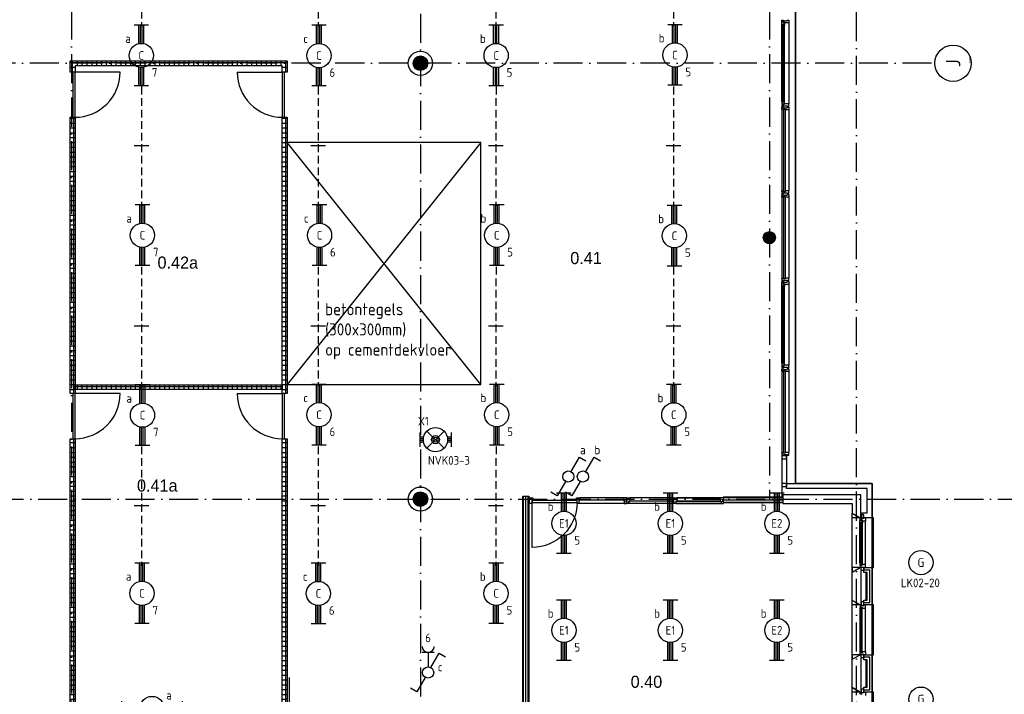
# Model space of a CAD drawing. Header units: millimetres. Extents: x -6587 to 112313, y 244 to 84344.
# Tile 53 of 58: x 67381 to 87695, y 53102 to 67033. Entities that reach past the tile are written whole.
import ezdxf
from ezdxf.enums import TextEntityAlignment as Align

# ---------------------------------------------------------------- set-up
doc = ezdxf.new("R2010")
doc.units = ezdxf.units.MM
doc.header["$LTSCALE"] = 100
doc.linetypes.add('DASHDOT', pattern=[9, 6, -1.5, 0, -1.5])
doc.linetypes.add('HIDDEN', pattern=[9.525, 6.35, -3.175])
doc.layers.get('0').update_dxf_attribs({"linetype": 'CONTINUOUS'})
for name, color, linetype in [('AL$7----_STRAMIEN', 1, 'DASHDOT'), ('ALN-----_BLOCKNAAM', 2, 'CONTINUOUS'), ('BOUW', 8, 'CONTINUOUS'), ('EB63101-_ATTRIB', 2, 'CONTINUOUS'), ('EB63102-_ATTRIB', 2, 'CONTINUOUS'), ('EB63501-_ATTRIB', 2, 'CONTINUOUS'), ('EL63101-_LICHT-ARM', 3, 'CONTINUOUS'), ('EL63102-_LICHT-SCH', 3, 'CONTINUOUS'), ('EL63501-_NOODVRL-ARM', 3, 'CONTINUOUS'), ('KABELGOOT', 8, 'CONTINUOUS'), ('LIJN035', 50, 'CONTINUOUS')]:
    doc.layers.add(name, color=color, linetype=linetype)
doc.styles.add('1_8', font='iso', dxfattribs={"width": 0.7, "height": 1.8})
doc.styles.add('BURO-025', font='BUROFONT.shx', dxfattribs={"height": 250})
doc.styles.add('NORATT', font='isocp.shx')
doc.styles.get("Standard").update_dxf_attribs({"font": 'iso.shx'})
doc.styles.add('TECHNIC', font='technic_.ttf')
pattern_1 = [(0, (155472.57, 10098.91), (0, 100), []), (90, (155472.57, 10098.91), (-100, 6e-15), [])]

# ---------------------------------------------------------------- blocks, each defined once
blk = doc.blocks.new('EJ3T20')
at = {"color": 0}
for p, q in [((-6.25, -1.5), (-6.25, 1.5)), ((-6.25, 0.52), (-2.44, 0.52)), ((-6.25, 0.17), (-2.49, 0.17)), ((2.44, 0.52), (6.25, 0.52)), ((2.49, 0.17), (6.25, 0.17)), ((6.25, -1.5), (6.25, 1.5)), ((-6.25, -0.17), (-2.49, -0.17)), ((-6.25, -0.52), (-2.44, -0.52)), ((2.44, -0.52), (6.25, -0.52)), ((2.49, -0.17), (6.25, -0.17))]:
    blk.add_line(p, q, dxfattribs=at)
blk.add_circle((0, 0), 2.5, dxfattribs=at)
at = {"color": 6, "style": '1_8'}
for tag, flags, p in [('SCHAK', 8, (3.5, 2.75)), ('A_CODE', 8, (0, 0)), ('GROEP', 8, (-3.5, -2.75)), ('KAST', 9, (3.5, -2.75))]:
    blk.add_attdef(tag, text='', height=1.8, dxfattribs=dict(at, flags=flags)).set_placement(p, align=Align.MIDDLE)
blk = doc.blocks.new('ES3SW')
for points in [[(0.58, 1), (2.31, 4), (3.61, 3.25)], [(-0.58, -1), (-2.31, -4), (-3.61, -3.25)]]:
    blk.add_lwpolyline(points)
blk.add_circle((0, 0), 1.15)
at = {"style": '1_8'}
for tag, flags, p in [('SCHAK', 8, (3, 5.5)), ('KAST', 9, (-3, 0.5)), ('M_CODE', 9, (0, 0)), ('DOEL', 9, (-3, -2)), ('GROEP', 9, (-3, -4.5))]:
    blk.add_attdef(tag, text='', height=1.8, dxfattribs=dict(at, flags=flags)).set_placement(p, align=Align.MIDDLE_CENTER)
blk = doc.blocks.new('ES3W1A---ES3SW')
for p, q in [((1.25, 4.15), (-1.25, 4.15)), ((0, 4.15), (0, 1.15))]:
    blk.add_line(p, q)
for points in [[(0.58, 1), (2.31, 4), (3.61, 3.25)], [(-0.58, -1), (-2.31, -4), (-3.61, -3.25)]]:
    blk.add_lwpolyline(points)
blk.add_circle((0, 0), 1.15)
blk.add_arc((0, 5.4), 1.25, 180, 0)
at = {"style": '1_8'}
for tag, flags, p in [('VERMOGEN', 9, (-2.5, 6.65)), ('GROEP', 8, (0, 7.15)), ('KAST', 9, (2.5, 6.65))]:
    blk.add_attdef(tag, text='', height=1.8, rotation=90, dxfattribs=dict(at, flags=flags)).set_placement(p, align=Align.MIDDLE)
at = {"style": '1_8', "width": 0.7, "flags": 8}
for tag, p in [('SCHAK', (2.5, 6.78)), ('TAL', (-2.5, 6.65)), ('DOEL', (-1.5, 2.65))]:
    blk.add_attdef(tag, text='', height=1.8, rotation=90, dxfattribs=at).set_placement(p, align=Align.MIDDLE)
at = {"style": '1_8'}
for tag, flags, p in [('SCHAK', 8, (3, 5.5)), ('KAST', 9, (-3, 0.5)), ('M_CODE', 9, (0, 0)), ('DOEL', 9, (-3, -2)), ('GROEP', 9, (-3, -4.5))]:
    blk.add_attdef(tag, text='', height=1.8, dxfattribs=dict(at, flags=flags)).set_placement(p, align=Align.MIDDLE_CENTER)
blk = doc.blocks.new('EJ3T01')
at = {"color": 0}
for p, q in [((-3.25, -1.5), (-3.25, 1.5)), ((-3.25, 0.52), (-2.44, 0.52)), ((-3.25, 0.17), (-2.49, 0.17)), ((-1.77, 1.77), (1.77, -1.77)), ((1.77, 1.77), (-1.77, -1.77)), ((2.44, 0.52), (3.25, 0.52)), ((2.49, 0.17), (3.25, 0.17)), ((3.25, -1.5), (3.25, 1.5)), ((-3.25, -0.17), (-2.49, -0.17)), ((-3.25, -0.52), (-2.44, -0.52)), ((2.44, -0.52), (3.25, -0.52)), ((2.49, -0.17), (3.25, -0.17))]:
    blk.add_line(p, q, dxfattribs=at)
at = {"color": 6}
blk.add_lwpolyline([(1.77, -1.77), (1.75, -1.75)], dxfattribs=at)
at = {"color": 0}
for radius in [2.5, 0.85, 0.5]:
    blk.add_circle((0, 0), radius, dxfattribs=at)
at = {"color": 6, "style": '1_8'}
for tag, flags, p in [('A_CODE', 8, (-3.5, 2.75)), ('SCHAK', 8, (3.5, 2.75)), ('GROEP', 8, (-3.5, -2.75)), ('KAST', 9, (3.5, -2.75))]:
    blk.add_attdef(tag, text='', height=1.8, dxfattribs=dict(at, flags=flags)).set_placement(p, align=Align.MIDDLE)
blk = doc.blocks.new('ES3G00')
blk.add_circle((0, 0), 2.5)
blk.add_circle((0, 0), 2.5)
for tag, style, flags, p in [('GELIJK', 'NORATT', 9, (3.5, 5)), ('GELIJK', '1_8', 9, (3.5, 5)), ('SCHAK', 'NORATT', 8, (3.5, 2.75)), ('SCHAK', '1_8', 8, (3.5, 2.75)), ('A_CODE', 'NORATT', 8, (0, 0)), ('A_CODE', '1_8', 8, (0, 0)), ('GROEP', 'NORATT', 8, (-3.5, -2.75)), ('GROEP', '1_8', 8, (-3.5, -2.75)), ('KAST', 'NORATT', 9, (3.5, -2.75)), ('KAST', '1_8', 9, (3.5, -2.75))]:
    blk.add_attdef(tag, text='', height=1.8, dxfattribs=dict(style=style, flags=flags)).set_placement(p, align=Align.MIDDLE_CENTER)
blk = doc.blocks.new('BU11467H02')
at = {"linetype": 'Continuous'}
blk.add_lwpolyline([(33.5, 114), (-33.5, 114), (-33.5, 67), (-16.5, 67), (-16.5, 0), (16.5, 0), (16.5, 67), (33.5, 67)], close=True, dxfattribs=at)
blk = doc.blocks.new('1010')
at = {"layer": 'AL$7----_STRAMIEN', "color": 7, "linetype": 'Continuous'}
blk.add_circle((0, 750), 750, dxfattribs=at)
at = {"layer": 'AL$7----_STRAMIEN', "color": 3, "linetype": 'Continuous'}
blk.add_attdef('STR-NAAM', text='', height=600, rotation=360, dxfattribs=at).set_placement((0, 750), align=Align.MIDDLE)
at = {"layer": 'ALN-----_BLOCKNAAM', "linetype": 'Continuous'}
blk.add_text('1010', height=100, dxfattribs=at).set_placement((0, 0))
blk = doc.blocks.new('XREF')
at = {"layer": 'BOUW'}
h = blk.add_hatch(dxfattribs=at)
h.set_pattern_fill('GEWPBET', color=256, scale=100, angle=90, style=0)
h.set_pattern_definition([(90, (231990.43, 79964.994), (-20, 1e-15), [])])
edge = h.paths.add_edge_path()
edge.add_arc((231990, 79965), 150, 0, 360)
h = blk.add_hatch(dxfattribs=at)
h.set_pattern_fill('TEGEL100', color=256, style=0)
h.set_pattern_definition([(0, (156872.58, 10148.91), (0, 100), []), (90, (156872.58, 10148.91), (-100, 6e-15), [])])
h.paths.add_polyline_path([(224765, 79784), (224765, 80015), (229240, 80015), (229240, 79784), (229140, 79784), (229140, 79915), (224865, 79915), (224865, 79784)])
h = blk.add_hatch(dxfattribs=at)
h.set_pattern_fill('TEGEL100', color=256, style=0)
h.set_pattern_definition([(0, (157297.57, 10098.91), (0, 100), []), (90, (157297.57, 10098.91), (-100, 6e-15), [])])
h.paths.add_polyline_path([(224765, 73147), (224765, 78850), (224865, 78850), (224865, 73147)])
h = blk.add_hatch(dxfattribs=at)
h.set_pattern_fill('TEGEL100', color=256, style=0)
h.set_pattern_definition(pattern_1)
h.paths.add_polyline_path([(229140, 73147), (229140, 78850), (229240, 78850), (229240, 73147)])
h = blk.add_hatch(dxfattribs=at)
h.set_pattern_fill('GEWPBET', color=256, scale=100, style=0)
h.set_pattern_definition([(0, (88890.077, 42820.707), (0, 20), [])])
edge = h.paths.add_edge_path()
edge.add_arc((239190, 76365), 125, 0, 360)
h = blk.add_hatch(dxfattribs=at)
h.set_pattern_fill('TEGEL100', color=256, style=0)
h.set_pattern_definition([(0, (156872.58, 7061.48), (0, 100), []), (90, (156872.58, 7061.48), (-100, 6e-15), [])])
h.paths.add_polyline_path([(224865, 73228), (224865, 73328), (229140, 73328), (229140, 73228)])
h = blk.add_hatch(dxfattribs=at)
h.set_pattern_fill('TEGEL100', color=256, style=0)
h.set_pattern_definition([(0, (157297.57, 10098.91), (0, 100), []), (90, (157297.57, 10098.91), (-100, 6e-15), [])])
h.paths.add_polyline_path([(224765, 66540), (224765, 72213), (224865, 72213), (224865, 66540)])
h = blk.add_hatch(dxfattribs=at)
h.set_pattern_fill('TEGEL100', color=256, style=0)
h.set_pattern_definition(pattern_1)
h.paths.add_polyline_path([(229140, 66540), (229140, 72213), (229240, 72213), (229240, 66540)])
h = blk.add_hatch(dxfattribs=at)
h.set_pattern_fill('GEWPBET', color=256, scale=100, angle=90, style=0)
h.set_pattern_definition([(90, (231990.43, 70964.994), (-20, 1e-15), [])])
edge = h.paths.add_edge_path()
edge.add_arc((231990, 70965), 150, 0, 360)
at = {"layer": 'AL$7----_STRAMIEN', "color": 1}
for p, q in [((224790, 90956), (224790, 19214)), ((224790, 90956), (224790, 19214)), ((231990, 90890), (231990, 19148)), ((239190, 90956), (239190, 70965)), ((239190, 90956), (239190, 70965)), ((240990, 19214), (240990, 90956)), ((242535, 79965), (161096, 79965)), ((161096, 70965), (250890, 70965))]:
    blk.add_line(p, q, dxfattribs=at)
at = {"layer": 'BOUW'}
for p, q in [((239730, 88905), (239730, 71285)), ((239730, 71285), (239730, 88905)), ((233240, 73332), (229240, 78332)), ((233240, 78332), (229240, 73332)), ((239450, 73600), (239450, 71930)), ((239489, 71915), (239489, 73615)), ((239489, 73615), (239515, 73615)), ((239515, 73615), (239515, 71915)), ((239589, 73600), (239589, 71930)), ((239450, 71930), (239487, 71930)), ((239450, 71918), (239450, 71930)), ((239455, 71918), (239450, 71918)), ((239517, 71913), (239450, 71913)), ((239450, 71913), (239450, 71874)), ((239455, 71913), (239455, 71918)), ((239487, 71913), (239455, 71913)), ((239487, 71930), (239487, 71913)), ((239515, 71915), (239489, 71915)), ((239517, 71930), (239517, 71913)), ((239570, 71930), (239517, 71930)), ((239578, 71930), (239570, 71930)), ((239582, 71930), (239578, 71930)), ((239589, 71930), (239582, 71930)), ((239589, 71893), (239589, 71930)), ((239450, 71874), (239456, 71874)), ((239450, 71865), (239450, 71025)), ((239450, 71856), (239450, 71800)), ((239540, 71856), (239450, 71856)), ((239450, 71800), (239540, 71800)), ((239456, 71874), (239470, 71874)), ((239470, 71874), (239480, 71874)), ((239470, 71874), (239470, 71874)), ((239480, 71888), (239560, 71888)), ((239480, 71874), (239480, 71888)), ((239540, 71865), (239540, 71220)), ((239540, 71800), (239540, 71856)), ((239560, 71888), (239560, 71874)), ((239560, 71874), (239569, 71874)), ((239569, 71874), (239583, 71874)), ((239569, 71874), (239569, 71874)), ((239583, 71874), (239589, 71874)), ((239589, 71874), (239589, 71893)), ((239450, 71285), (239450, 71229)), ((239540, 71285), (239450, 71285)), ((239450, 71229), (239540, 71229)), ((239540, 71285), (241310, 71285)), ((239540, 71229), (239540, 71285)), ((239540, 71185), (239540, 71285)), ((241210, 71185), (239540, 71185)), ((241310, 71285), (239730, 71285)), ((241210, 70680), (241210, 71185)), ((241310, 22045), (241310, 71285)), ((241310, 71285), (241310, 70580)), ((234105, 66540), (234105, 71025)), ((234105, 71025), (234230, 71025)), ((234120, 66540), (234120, 71025)), ((234167, 66540), (234167, 71025)), ((234215, 66540), (234215, 71025)), ((234230, 71025), (234230, 66540)), ((236293, 70875), (236293, 70926)), ((238245, 70888), (238245, 71013)), ((238245, 71013), (239465, 71013)), ((238245, 70998), (239465, 70998)), ((238245, 70950), (239465, 70950)), ((238245, 70903), (239465, 70903)), ((241080, 71055), (239465, 71055)), ((239465, 71055), (239465, 70875)), ((239465, 71013), (239465, 70888)), ((241080, 70580), (241080, 71055)), ((239465, 70888), (238245, 70888)), ((239465, 70875), (240900, 70875)), ((240900, 70875), (240900, 70673)), ((240900, 70673), (241060, 70580)), ((240900, 70580), (240900, 70673)), ((240900, 70673), (241060, 70580)), ((240900, 69458), (240900, 70673)), ((241060, 70580), (240900, 70580)), ((241057, 70523), (241061, 70526)), ((241057, 70481), (241057, 70523)), ((241060, 70580), (241080, 70580)), ((241060, 70536), (241060, 70580)), ((241060, 70580), (241085, 70580)), ((241096, 70536), (241060, 70536)), ((241061, 70533), (241091, 70533)), ((241061, 70526), (241061, 70533)), ((241085, 70641), (241085, 70570)), ((241141, 70641), (241085, 70641)), ((241085, 70580), (241085, 70570)), ((241085, 70570), (241141, 70570)), ((241085, 70570), (241141, 70570)), ((241091, 70533), (241091, 70510)), ((241091, 70510), (241096, 70510)), ((241096, 70530), (241096, 70536)), ((241111, 70530), (241096, 70530)), ((241096, 70518), (241111, 70518)), ((241096, 70510), (241096, 70518)), ((241100, 70680), (241210, 70680)), ((241100, 70580), (241100, 70680)), ((241310, 70580), (241100, 70580)), ((241111, 70513), (241111, 70530)), ((241111, 70518), (241111, 70513)), ((241111, 70513), (241111, 70466)), ((241174, 70513), (241111, 70513)), ((241141, 70570), (241141, 70641)), ((241141, 70580), (241174, 70580)), ((241141, 70570), (241141, 70580)), ((241174, 70580), (241174, 70513)), ((241174, 69617), (241174, 70513)), ((241340, 70580), (241310, 70580)), ((241340, 69550), (241340, 70580)), ((241098, 70481), (241057, 70481)), ((241057, 69649), (241057, 70481)), ((241060, 70464), (241060, 70481)), ((241060, 70481), (241073, 70481)), ((241073, 70464), (241060, 70464)), ((241073, 70481), (241073, 70464)), ((241075, 70479), (241075, 69651)), ((241096, 70479), (241075, 70479)), ((241096, 69651), (241096, 70479)), ((241098, 70464), (241098, 70481)), ((241111, 70466), (241098, 70464)), ((241111, 69664), (241111, 70466)), ((240900, 69458), (241060, 69550)), ((240900, 69458), (241060, 69550)), ((240900, 69550), (240900, 69458)), ((241060, 69550), (240900, 69550)), ((241057, 69649), (241057, 69607)), ((241098, 69649), (241057, 69649)), ((241057, 69607), (241061, 69604)), ((241060, 69666), (241060, 69649)), ((241073, 69666), (241060, 69666)), ((241060, 69649), (241073, 69649)), ((241060, 69594), (241060, 69550)), ((241096, 69594), (241060, 69594)), ((241060, 69550), (241080, 69550)), ((241060, 69550), (241085, 69550)), ((241061, 69604), (241061, 69597)), ((241061, 69597), (241091, 69597)), ((241073, 69649), (241073, 69666)), ((241075, 69651), (241096, 69651)), ((241080, 69550), (241080, 68780)), ((241085, 69489), (241085, 69560)), ((241085, 69560), (241141, 69560)), ((241085, 69560), (241141, 69560)), ((241085, 69550), (241085, 69560)), ((241141, 69489), (241085, 69489)), ((241091, 69620), (241096, 69620)), ((241091, 69597), (241091, 69620)), ((241096, 69620), (241096, 69612)), ((241096, 69612), (241111, 69612)), ((241096, 69600), (241096, 69594)), ((241111, 69600), (241096, 69600)), ((241098, 69666), (241098, 69649)), ((241111, 69664), (241098, 69666)), ((241111, 69617), (241111, 69664)), ((241111, 69612), (241111, 69617)), ((241111, 69617), (241111, 69600)), ((241174, 69617), (241111, 69617)), ((241141, 69560), (241141, 69489)), ((241141, 69560), (241141, 69550)), ((241141, 69550), (241174, 69550)), ((241141, 69550), (241310, 69550)), ((241141, 69450), (241141, 69550)), ((241260, 69500), (241141, 69500)), ((241260, 69500), (241141, 69500)), ((241174, 69550), (241174, 69617)), ((241260, 68830), (241260, 69500)), ((241260, 68830), (241260, 69500)), ((241310, 69550), (241340, 69550)), ((241310, 69550), (241310, 68780)), ((240900, 68873), (240900, 69458)), ((241080, 69450), (241080, 68880)), ((241210, 69450), (241141, 69450)), ((241180, 69450), (241180, 68880)), ((241210, 68880), (241210, 69450)), ((240900, 67658), (240900, 68873)), ((240900, 68873), (241060, 68780)), ((240900, 68780), (240900, 68873)), ((241060, 68780), (240900, 68873)), ((241141, 68780), (241141, 68880)), ((241141, 68880), (241210, 68880)), ((241060, 68780), (240900, 68780)), ((241060, 68780), (241060, 68730)), ((241080, 68780), (241060, 68780)), ((241085, 68780), (241060, 68780)), ((241060, 68730), (241111, 68730)), ((241060, 68730), (241060, 68730)), ((241060, 67800), (241060, 68730)), ((241085, 68841), (241085, 68770)), ((241141, 68841), (241085, 68841)), ((241085, 68780), (241085, 68780)), ((241085, 68770), (241085, 68780)), ((241141, 68770), (241085, 68770)), ((241085, 68770), (241141, 68770)), ((241086, 68725), (241086, 67805)), ((241107, 68725), (241086, 68725)), ((241107, 67805), (241107, 68725)), ((241111, 68730), (241111, 68713)), ((241111, 68713), (241174, 68713)), ((241141, 68770), (241141, 68841)), ((241141, 68830), (241260, 68830)), ((241141, 68830), (241260, 68830)), ((241141, 68780), (241141, 68770)), ((241174, 68780), (241141, 68780)), ((241310, 68780), (241141, 68780)), ((241174, 68713), (241174, 68780)), ((241174, 68713), (241174, 68713)), ((241174, 68713), (241174, 68713)), ((241174, 68713), (241174, 68713)), ((241174, 68713), (241174, 68713)), ((241174, 67817), (241174, 68713)), ((241340, 68780), (241310, 68780)), ((241340, 67750), (241340, 68780)), ((240900, 67658), (241060, 67750)), ((240900, 67750), (240900, 67658)), ((241060, 67750), (240900, 67750)), ((240900, 67658), (241060, 67750)), ((240900, 67073), (240900, 67658)), ((241060, 67750), (241060, 67800)), ((241060, 67800), (241111, 67800)), ((241060, 67800), (241060, 67800)), ((241060, 67750), (241080, 67750)), ((241085, 67750), (241060, 67750)), ((241080, 67750), (241080, 66980)), ((241080, 67650), (241080, 67080)), ((241085, 67760), (241085, 67750)), ((241141, 67760), (241085, 67760)), ((241085, 67689), (241085, 67760)), ((241085, 67760), (241141, 67760)), ((241085, 67750), (241085, 67750)), ((241141, 67689), (241085, 67689)), ((241086, 67805), (241107, 67805)), ((241111, 67817), (241174, 67817)), ((241111, 67800), (241111, 67817)), ((241141, 67750), (241141, 67760)), ((241141, 67760), (241141, 67689)), ((241174, 67750), (241141, 67750)), ((241141, 67750), (241310, 67750)), ((241141, 67650), (241141, 67750)), ((241260, 67700), (241141, 67700)), ((241260, 67700), (241141, 67700)), ((241210, 67650), (241141, 67650)), ((241174, 67817), (241174, 67750)), ((241174, 67817), (241174, 67817)), ((241174, 67817), (241174, 67817)), ((241174, 67817), (241174, 67817)), ((241174, 67817), (241174, 67817)), ((241180, 67650), (241180, 67080)), ((241210, 67080), (241210, 67650)), ((241260, 67030), (241260, 67700)), ((241260, 67030), (241260, 67700)), ((241310, 67750), (241340, 67750)), ((241310, 67750), (241310, 66980)), ((229290, 64865), (229290, 67283)), ((241060, 66980), (240900, 67073)), ((240900, 67073), (241060, 66980)), ((240900, 66980), (240900, 67073)), ((240900, 65858), (240900, 67073)), ((241085, 67041), (241085, 66970)), ((241141, 67041), (241085, 67041)), ((241141, 66980), (241141, 67080)), ((241141, 67080), (241210, 67080)), ((241141, 66970), (241141, 67041)), ((241060, 66980), (240900, 66980)), ((241080, 66980), (241060, 66980)), ((241060, 66936), (241060, 66980)), ((241060, 66980), (241085, 66980)), ((241096, 66936), (241060, 66936)), ((241085, 66980), (241085, 66970)), ((241085, 66970), (241141, 66970)), ((241085, 66970), (241141, 66970)), ((241096, 66930), (241096, 66936)), ((241141, 67030), (241260, 67030)), ((241141, 67030), (241260, 67030)), ((241141, 66980), (241174, 66980)), ((241141, 66970), (241141, 66980)), ((241310, 66980), (241141, 66980)), ((241174, 66980), (241174, 66913)), ((241340, 66980), (241310, 66980)), ((241340, 65950), (241340, 66980))]:
    blk.add_line(p, q, dxfattribs=at)
for points in [[(239450, 80856), (239480, 80856), (239480, 80842), (239560, 80842), (239560, 80856), (239589, 80856), (239589, 80800), (239501, 80800), (239501, 80809), (239486, 80809), (239486, 80823), (239450, 80823)], [(239447, 80810), (239451, 80813), (239451, 80820), (239481, 80820), (239481, 80797), (239486, 80797), (239486, 80805), (239501, 80805), (239501, 80800), (239501, 80753), (239488, 80751), (239488, 80768), (239447, 80768)], [(239450, 80768), (239463, 80768), (239463, 80751), (239450, 80751)], [(239486, 79164), (239465, 79164), (239465, 80766), (239486, 80766)], [(224765, 79784), (224765, 80015), (229240, 80015), (229240, 79784), (229140, 79784), (229140, 79915), (224865, 79915), (224865, 79784)], [(239447, 79120), (239451, 79117), (239451, 79110), (239481, 79110), (239481, 79133), (239486, 79133), (239486, 79125), (239501, 79125), (239501, 79130), (239501, 79177), (239488, 79179), (239488, 79162), (239447, 79162)], [(239450, 79162), (239463, 79162), (239463, 79179), (239450, 79179)], [(239450, 79074), (239480, 79074), (239480, 79088), (239560, 79088), (239560, 79074), (239589, 79074), (239589, 79130), (239501, 79130), (239501, 79121), (239486, 79121), (239486, 79107), (239450, 79107)], [(239450, 79017), (239450, 79056), (239456, 79056), (239470, 79056), (239470, 79056), (239480, 79056), (239480, 79042), (239560, 79042), (239560, 79056), (239570, 79056), (239570, 79056), (239583, 79056), (239589, 79056), (239589, 79037), (239589, 79000), (239582, 79000), (239578, 79000), (239570, 79000), (239517, 79000), (239517, 79017)], [(224765, 73147), (224765, 78850), (224865, 78850), (224865, 73147)], [(229140, 73147), (229140, 78850), (229240, 78850), (229240, 73147)], [(239487, 79017), (239455, 79017), (239455, 79012), (239450, 79012), (239450, 79000), (239487, 79000)], [(239515, 77315), (239489, 77315), (239489, 79015), (239515, 79015)], [(229240, 73332), (233240, 73332), (233240, 78332), (229240, 78332)], [(239450, 77313), (239450, 77274), (239456, 77274), (239470, 77274), (239470, 77274), (239480, 77274), (239480, 77288), (239560, 77288), (239560, 77274), (239569, 77274), (239569, 77274), (239583, 77274), (239589, 77274), (239589, 77293), (239589, 77330), (239582, 77330), (239578, 77330), (239570, 77330), (239517, 77330), (239517, 77313)], [(239487, 77313), (239455, 77313), (239455, 77318), (239450, 77318), (239450, 77330), (239487, 77330)], [(239450, 77217), (239450, 77256), (239456, 77256), (239470, 77256), (239470, 77256), (239480, 77256), (239480, 77242), (239560, 77242), (239560, 77256), (239570, 77256), (239570, 77256), (239583, 77256), (239589, 77256), (239589, 77237), (239589, 77200), (239582, 77200), (239578, 77200), (239570, 77200), (239517, 77200), (239517, 77217)], [(239487, 77217), (239455, 77217), (239455, 77212), (239450, 77212), (239450, 77200), (239487, 77200)], [(239515, 75515), (239489, 75515), (239489, 77215), (239515, 77215)], [(239447, 75410), (239451, 75413), (239451, 75420), (239481, 75420), (239481, 75397), (239486, 75397), (239486, 75405), (239501, 75405), (239501, 75400), (239501, 75353), (239488, 75351), (239488, 75368), (239447, 75368)], [(239450, 75513), (239450, 75474), (239456, 75474), (239470, 75474), (239470, 75474), (239480, 75474), (239480, 75488), (239560, 75488), (239560, 75474), (239569, 75474), (239569, 75474), (239583, 75474), (239589, 75474), (239589, 75493), (239589, 75530), (239582, 75530), (239578, 75530), (239570, 75530), (239517, 75530), (239517, 75513)], [(239487, 75513), (239455, 75513), (239455, 75518), (239450, 75518), (239450, 75530), (239487, 75530)], [(239450, 75456), (239480, 75456), (239480, 75442), (239560, 75442), (239560, 75456), (239589, 75456), (239589, 75400), (239501, 75400), (239501, 75409), (239486, 75409), (239486, 75423), (239450, 75423)], [(239450, 75368), (239463, 75368), (239463, 75351), (239450, 75351)], [(239486, 73764), (239465, 73764), (239465, 75366), (239486, 75366)], [(239447, 73720), (239451, 73717), (239451, 73710), (239481, 73710), (239481, 73733), (239486, 73733), (239486, 73725), (239501, 73725), (239501, 73730), (239501, 73777), (239488, 73779), (239488, 73762), (239447, 73762)], [(239450, 73762), (239463, 73762), (239463, 73779), (239450, 73779)], [(239450, 73674), (239480, 73674), (239480, 73688), (239560, 73688), (239560, 73674), (239589, 73674), (239589, 73730), (239501, 73730), (239501, 73721), (239486, 73721), (239486, 73707), (239450, 73707)], [(239450, 73617), (239450, 73656), (239456, 73656), (239470, 73656), (239470, 73656), (239480, 73656), (239480, 73642), (239560, 73642), (239560, 73656), (239570, 73656), (239570, 73656), (239583, 73656), (239589, 73656), (239589, 73637), (239589, 73600), (239582, 73600), (239578, 73600), (239570, 73600), (239517, 73600), (239517, 73617)], [(239487, 73617), (239455, 73617), (239455, 73612), (239450, 73612), (239450, 73600), (239487, 73600)], [(224865, 73228), (224865, 73328), (229140, 73328), (229140, 73228)], [(224765, 66540), (224765, 72213), (224865, 72213), (224865, 66540)], [(229140, 66540), (229140, 72213), (229240, 72213), (229240, 66540)], [(235224, 70895), (235224, 70936), (234294, 70936), (234294, 70895)]]:
    blk.add_lwpolyline(points, close=True, dxfattribs=at)
for points in [[(239447, 79177), (239447, 80753)], [(239501, 79177), (239501, 80753)], [(239589, 80800), (239589, 79130)], [(224821, 79784), (224821, 78850)], [(224861, 79784), (224861, 78850)], [(225795, 79784), (224861, 79784)], [(228210, 79784), (229144, 79784)], [(229144, 78850), (229144, 79784)], [(229184, 78850), (229184, 79784)], [(239450, 79000), (239450, 77330)], [(239589, 79000), (239589, 77330)], [(239450, 77200), (239450, 75530)], [(239589, 77200), (239589, 75530)], [(239589, 75400), (239589, 73730)], [(239447, 73777), (239447, 75353)], [(239501, 73777), (239501, 75353)], [(224821, 73147), (224821, 72213)], [(224861, 73147), (224861, 72213)], [(225795, 73147), (224861, 73147)], [(228210, 73147), (229144, 73147)], [(229144, 72213), (229144, 73147)], [(229184, 72213), (229184, 73147)], [(234242, 70875), (234242, 70989), (234309, 70989), (234309, 70942), (234292, 70942), (234292, 70875), (234242, 70875)], [(236176, 70989), (235276, 70989)], [(236176, 70942), (235276, 70942)], [(236243, 70966), (236243, 70989), (236176, 70989), (236176, 70942), (236193, 70942), (236193, 70875), (236243, 70875)], [(236243, 70989), (236243, 70966), (236226, 70966), (236226, 70899), (236243, 70899)], [(236243, 70875), (236243, 70900), (236259, 70900), (236259, 70967), (236243, 70967), (236243, 70989), (236310, 70989), (236310, 70926), (236293, 70926), (236293, 70875), (236243, 70875)], [(236243, 70875), (236243, 70899)], [(237211, 70989), (236310, 70989)], [(237211, 70926), (236310, 70926)], [(237228, 70875), (237228, 70926), (237211, 70926), (237211, 70989), (237278, 70989), (237278, 70926), (237261, 70926), (237261, 70875), (237228, 70875)], [(237278, 70989), (238178, 70989)], [(238178, 70989), (237278, 70989)], [(237278, 70989), (238178, 70989)], [(238178, 70989), (237278, 70989)], [(237278, 70926), (238178, 70926)], [(238178, 70926), (237278, 70926)], [(238245, 70875), (238245, 70900), (238229, 70900), (238229, 70967), (238245, 70967), (238245, 70989), (238178, 70989), (238178, 70926), (238195, 70926), (238195, 70875), (238245, 70875)], [(236193, 70875), (235259, 70875)], [(237228, 70875), (236293, 70875)], [(237261, 70875), (238195, 70875)], [(238195, 70875), (237261, 70875)]]:
    blk.add_lwpolyline(points, dxfattribs=at)
blk.add_lwpolyline([(235224, 70895, -0.408724), (234294, 69965), (234294, 70895)], format="xyb", dxfattribs=at)
for centre, radius in [((231990, 79965), 250), ((231990, 79965), 150), ((239190, 76365), 125), ((231990, 70965), 250), ((231990, 70965), 150)]:
    blk.add_circle(centre, radius, dxfattribs=at)
for centre, start, end in [((224861, 79784), 270, 0), ((229144, 79784), 180, 270), ((224861, 73147), 270, 0), ((229144, 73147), 180, 270)]:
    blk.add_arc(centre, 934, start, end, dxfattribs=at)
at = {"layer": 'AL$7----_STRAMIEN', "color": 8, "xscale": 0.5, "yscale": 0.5, "zscale": 0.5, "rotation": 90}
blk.add_blockref('1010', (243355, 79965), dxfattribs=at).add_auto_attribs({'STR-NAAM': 'J'})
blk.add_blockref('1010', (243355, 79965), dxfattribs=at).add_auto_attribs({'STR-NAAM': 'J'})
at = {"layer": 'BOUW', "xscale": -1}
blk.add_blockref('BU11467H02', (235243, 70875), dxfattribs=at)
at = {"layer": 'BOUW', "style": 'BURO-025'}
for s, p in [('0.42a', (226566, 75724)), ('0.41', (235082, 75818)), ('0.41a', (226143, 71121)), ('0.40', (236328, 67069))]:
    blk.add_text(s, height=250, dxfattribs=at).set_placement(p)
at = {"layer": 'BOUW', "insert": (230024, 75011), "char_height": 250, "attachment_point": 1}
blk.add_mtext('betontegels \\P(300x300mm)\\Pop cementdekvloer', dxfattribs=at)
at = {"layer": 'BOUW', "style": 'TECHNIC'}
for tag, p in [('TKC', (236229, 52185)), ('BALIE', (236229, 51894))]:
    blk.add_attdef(tag, text='', height=250, dxfattribs=at).set_placement(p, align=Align.CENTER)
at = {"layer": 'KABELGOOT', "color": 8, "flags": 3}
blk.add_attdef('HULPSTUK', (188825, 76010, 3650), '', height=1, rotation=180, dxfattribs=at)
blk.add_attdef('HULPSTUK', (182644, 45781, 3650), '', height=1, dxfattribs=at)

msp = doc.modelspace()

# ---------------------------------------------------------------- linework, layer by layer
at = {"layer": 'LIJN035', "linetype": 'HIDDEN', "ltscale": 0.25}
for p, q in [((69897, 69360), (69893, 66900)), ((73540, 69360), (73536, 66900)), ((77208, 69360), (77204, 66900)), ((80873, 69360), (80869, 66900)), ((69897, 65650), (69893, 63190)), ((73540, 65650), (73536, 63190)), ((77208, 65650), (77204, 63190)), ((80873, 65650), (80869, 63190)), ((69897, 61929), (69893, 59469)), ((73540, 61929), (73536, 59469)), ((77208, 61929), (77204, 59469)), ((80873, 61929), (80869, 59469)), ((69897, 58217), (69893, 55757)), ((73540, 58217), (73536, 55757)), ((77208, 58217), (77204, 55757))]:
    msp.add_line(p, q, dxfattribs=at)
at = {"layer": 'LIJN035'}
for p, q in [((70045, 64427), (69745, 64427)), ((73688, 64427), (73388, 64427)), ((77356, 64427), (77056, 64427)), ((81021, 64427), (80721, 64427)), ((70045, 60706), (69745, 60706)), ((73688, 60706), (73388, 60706)), ((77356, 60706), (77056, 60706)), ((81021, 60706), (80721, 60706)), ((70045, 56994), (69745, 56994)), ((73688, 56994), (73388, 56994)), ((77356, 56994), (77056, 56994))]:
    msp.add_line(p, q, dxfattribs=at)

# ---------------------------------------------------------------- block references
at = {"layer": 'EL63101-_LICHT-ARM'}
msp.add_blockref('XREF', (-156342, -13832), dxfattribs=at)
ref = msp.add_blockref('EJ3T20', (69890, 66294), dxfattribs=dict(at, xscale=100, yscale=100, zscale=100, rotation=90))
ref.add_attrib('A_CODE', 'C', dxfattribs={"layer": 'EB63101-_ATTRIB', "color": 1, "height": 180, "style": '1_8', "flags": 8}).set_placement((69890, 66294), align=Align.MIDDLE)
ref.add_attrib('GROEP', '7', dxfattribs={"layer": 'EB63101-_ATTRIB', "color": 1, "height": 180, "style": '1_8', "flags": 8}).set_placement((70165, 65944), align=Align.MIDDLE)
ref.add_attrib('SCHAK', 'a', dxfattribs={"layer": 'EB63101-_ATTRIB', "color": 1, "height": 180, "style": '1_8', "flags": 8}).set_placement((69615, 66644), align=Align.MIDDLE)
ref = msp.add_blockref('EJ3T20', (73555, 66292), dxfattribs=dict(at, xscale=100, yscale=100, zscale=100, rotation=90))
ref.add_attrib('A_CODE', 'C', dxfattribs={"layer": 'EB63101-_ATTRIB', "color": 1, "height": 180, "style": '1_8', "flags": 8}).set_placement((73555, 66292), align=Align.MIDDLE)
ref.add_attrib('GROEP', '6', dxfattribs={"layer": 'EB63101-_ATTRIB', "color": 1, "height": 180, "style": '1_8', "flags": 8}).set_placement((73830, 65942), align=Align.MIDDLE)
ref.add_attrib('SCHAK', 'c', dxfattribs={"layer": 'EB63101-_ATTRIB', "color": 1, "height": 180, "style": '1_8', "flags": 8}).set_placement((73280, 66642), align=Align.MIDDLE)
ref = msp.add_blockref('EJ3T20', (77211, 66293), dxfattribs=dict(at, xscale=100, yscale=100, zscale=100, rotation=90))
ref.add_attrib('A_CODE', 'C', dxfattribs={"layer": 'EB63101-_ATTRIB', "color": 1, "height": 180, "style": '1_8', "flags": 8}).set_placement((77211, 66293), align=Align.MIDDLE)
ref.add_attrib('GROEP', '5', dxfattribs={"layer": 'EB63101-_ATTRIB', "color": 1, "height": 180, "style": '1_8', "flags": 8}).set_placement((77486, 65943), align=Align.MIDDLE)
ref.add_attrib('SCHAK', 'b', dxfattribs={"layer": 'EB63101-_ATTRIB', "color": 1, "height": 180, "style": '1_8', "flags": 8}).set_placement((76936, 66643), align=Align.MIDDLE)
ref = msp.add_blockref('EJ3T20', (80900, 66303), dxfattribs=dict(at, xscale=100, yscale=100, zscale=100, rotation=90))
ref.add_attrib('A_CODE', 'C', dxfattribs={"layer": 'EB63101-_ATTRIB', "color": 1, "height": 180, "style": '1_8', "flags": 8}).set_placement((80900, 66303), align=Align.MIDDLE)
ref.add_attrib('GROEP', '5', dxfattribs={"layer": 'EB63101-_ATTRIB', "color": 1, "height": 180, "style": '1_8', "flags": 8}).set_placement((81175, 65953), align=Align.MIDDLE)
ref.add_attrib('SCHAK', 'b', dxfattribs={"layer": 'EB63101-_ATTRIB', "color": 1, "height": 180, "style": '1_8', "flags": 8}).set_placement((80625, 66653), align=Align.MIDDLE)
ref = msp.add_blockref('EJ3T20', (69913, 62582), dxfattribs=dict(at, xscale=100, yscale=100, zscale=100, rotation=90))
ref.add_attrib('A_CODE', 'C', dxfattribs={"layer": 'EB63101-_ATTRIB', "color": 1, "height": 180, "style": '1_8', "flags": 8}).set_placement((69913, 62582), align=Align.MIDDLE)
ref.add_attrib('GROEP', '7', dxfattribs={"layer": 'EB63101-_ATTRIB', "color": 1, "height": 180, "style": '1_8', "flags": 8}).set_placement((70188, 62232), align=Align.MIDDLE)
ref.add_attrib('SCHAK', 'a', dxfattribs={"layer": 'EB63101-_ATTRIB', "color": 1, "height": 180, "style": '1_8', "flags": 8}).set_placement((69638, 62932), align=Align.MIDDLE)
ref = msp.add_blockref('EJ3T20', (73567, 62582), dxfattribs=dict(at, xscale=100, yscale=100, zscale=100, rotation=90))
ref.add_attrib('A_CODE', 'C', dxfattribs={"layer": 'EB63101-_ATTRIB', "color": 1, "height": 180, "style": '1_8', "flags": 8}).set_placement((73567, 62582), align=Align.MIDDLE)
ref.add_attrib('GROEP', '6', dxfattribs={"layer": 'EB63101-_ATTRIB', "color": 1, "height": 180, "style": '1_8', "flags": 8}).set_placement((73842, 62232), align=Align.MIDDLE)
ref.add_attrib('SCHAK', 'c', dxfattribs={"layer": 'EB63101-_ATTRIB', "color": 1, "height": 180, "style": '1_8', "flags": 8}).set_placement((73292, 62932), align=Align.MIDDLE)
ref = msp.add_blockref('EJ3T20', (77223, 62582), dxfattribs=dict(at, xscale=100, yscale=100, zscale=100, rotation=90))
ref.add_attrib('A_CODE', 'C', dxfattribs={"layer": 'EB63101-_ATTRIB', "color": 1, "height": 180, "style": '1_8', "flags": 8}).set_placement((77223, 62582), align=Align.MIDDLE)
ref.add_attrib('GROEP', '5', dxfattribs={"layer": 'EB63101-_ATTRIB', "color": 1, "height": 180, "style": '1_8', "flags": 8}).set_placement((77498, 62232), align=Align.MIDDLE)
ref.add_attrib('SCHAK', 'b', dxfattribs={"layer": 'EB63101-_ATTRIB', "color": 1, "height": 180, "style": '1_8', "flags": 8}).set_placement((76948, 62932), align=Align.MIDDLE)
ref = msp.add_blockref('EJ3T20', (80889, 62571), dxfattribs=dict(at, xscale=100, yscale=100, zscale=100, rotation=90))
ref.add_attrib('A_CODE', 'C', dxfattribs={"layer": 'EB63101-_ATTRIB', "color": 1, "height": 180, "style": '1_8', "flags": 8}).set_placement((80889, 62571), align=Align.MIDDLE)
ref.add_attrib('GROEP', '5', dxfattribs={"layer": 'EB63101-_ATTRIB', "color": 1, "height": 180, "style": '1_8', "flags": 8}).set_placement((81164, 62221), align=Align.MIDDLE)
ref.add_attrib('SCHAK', 'b', dxfattribs={"layer": 'EB63101-_ATTRIB', "color": 1, "height": 180, "style": '1_8', "flags": 8}).set_placement((80614, 62921), align=Align.MIDDLE)
ref = msp.add_blockref('EJ3T20', (69914, 58866), dxfattribs=dict(at, xscale=100, yscale=100, zscale=100, rotation=90))
ref.add_attrib('A_CODE', 'C', dxfattribs={"layer": 'EB63101-_ATTRIB', "color": 1, "height": 180, "style": '1_8', "flags": 8}).set_placement((69914, 58866), align=Align.MIDDLE)
ref.add_attrib('GROEP', '7', dxfattribs={"layer": 'EB63101-_ATTRIB', "color": 1, "height": 180, "style": '1_8', "flags": 8}).set_placement((70189, 58516), align=Align.MIDDLE)
ref.add_attrib('SCHAK', 'a', dxfattribs={"layer": 'EB63101-_ATTRIB', "color": 1, "height": 180, "style": '1_8', "flags": 8}).set_placement((69639, 59216), align=Align.MIDDLE)
ref = msp.add_blockref('EJ3T20', (73556, 58875), dxfattribs=dict(at, xscale=100, yscale=100, zscale=100, rotation=90))
ref.add_attrib('A_CODE', 'C', dxfattribs={"layer": 'EB63101-_ATTRIB', "color": 1, "height": 180, "style": '1_8', "flags": 8}).set_placement((73556, 58875), align=Align.MIDDLE)
ref.add_attrib('GROEP', '6', dxfattribs={"layer": 'EB63101-_ATTRIB', "color": 1, "height": 180, "style": '1_8', "flags": 8}).set_placement((73831, 58525), align=Align.MIDDLE)
ref.add_attrib('SCHAK', 'c', dxfattribs={"layer": 'EB63101-_ATTRIB', "color": 1, "height": 180, "style": '1_8', "flags": 8}).set_placement((73281, 59225), align=Align.MIDDLE)
ref = msp.add_blockref('EJ3T20', (77223, 58875), dxfattribs=dict(at, xscale=100, yscale=100, zscale=100, rotation=90))
ref.add_attrib('A_CODE', 'C', dxfattribs={"layer": 'EB63101-_ATTRIB', "color": 1, "height": 180, "style": '1_8', "flags": 8}).set_placement((77223, 58875), align=Align.MIDDLE)
ref.add_attrib('GROEP', '5', dxfattribs={"layer": 'EB63101-_ATTRIB', "color": 1, "height": 180, "style": '1_8', "flags": 8}).set_placement((77498, 58525), align=Align.MIDDLE)
ref.add_attrib('SCHAK', 'b', dxfattribs={"layer": 'EB63101-_ATTRIB', "color": 1, "height": 180, "style": '1_8', "flags": 8}).set_placement((76948, 59225), align=Align.MIDDLE)
ref = msp.add_blockref('EJ3T20', (80876, 58874), dxfattribs=dict(at, xscale=100, yscale=100, zscale=100, rotation=90))
ref.add_attrib('A_CODE', 'C', dxfattribs={"layer": 'EB63101-_ATTRIB', "color": 1, "height": 180, "style": '1_8', "flags": 8}).set_placement((80876, 58874), align=Align.MIDDLE)
ref.add_attrib('GROEP', '5', dxfattribs={"layer": 'EB63101-_ATTRIB', "color": 1, "height": 180, "style": '1_8', "flags": 8}).set_placement((81151, 58524), align=Align.MIDDLE)
ref.add_attrib('SCHAK', 'b', dxfattribs={"layer": 'EB63101-_ATTRIB', "color": 1, "height": 180, "style": '1_8', "flags": 8}).set_placement((80601, 59224), align=Align.MIDDLE)
ref = msp.add_blockref('EJ3T20', (78609, 56632, 3500), dxfattribs=dict(at, xscale=100, yscale=100, zscale=100, rotation=90))
ref.add_attrib('A_CODE', 'E1', dxfattribs={"layer": 'EB63101-_ATTRIB', "color": 1, "height": 180, "style": '1_8', "flags": 8}).set_placement((78609, 56632, 3500), align=Align.MIDDLE)
ref.add_attrib('GROEP', '5', dxfattribs={"layer": 'EB63101-_ATTRIB', "color": 1, "height": 180, "style": '1_8', "flags": 8}).set_placement((78884, 56282, 3500), align=Align.MIDDLE)
ref.add_attrib('SCHAK', 'b', dxfattribs={"layer": 'EB63101-_ATTRIB', "color": 1, "height": 180, "style": '1_8', "flags": 8}).set_placement((78334, 56982, 3500), align=Align.MIDDLE)
ref = msp.add_blockref('EJ3T20', (80806, 56632, 3500), dxfattribs=dict(at, xscale=100, yscale=100, zscale=100, rotation=90))
ref.add_attrib('A_CODE', 'E1', dxfattribs={"layer": 'EB63101-_ATTRIB', "color": 1, "height": 180, "style": '1_8', "flags": 8}).set_placement((80806, 56632, 3500), align=Align.MIDDLE)
ref.add_attrib('GROEP', '5', dxfattribs={"layer": 'EB63101-_ATTRIB', "color": 1, "height": 180, "style": '1_8', "flags": 8}).set_placement((81081, 56282, 3500), align=Align.MIDDLE)
ref.add_attrib('SCHAK', 'b', dxfattribs={"layer": 'EB63101-_ATTRIB', "color": 1, "height": 180, "style": '1_8', "flags": 8}).set_placement((80531, 56982, 3500), align=Align.MIDDLE)
ref = msp.add_blockref('EJ3T20', (83003, 56632, 3500), dxfattribs=dict(at, xscale=100, yscale=100, zscale=100, rotation=90))
ref.add_attrib('A_CODE', 'E2', dxfattribs={"layer": 'EB63101-_ATTRIB', "color": 1, "height": 180, "style": '1_8', "flags": 8}).set_placement((83003, 56632, 3500), align=Align.MIDDLE)
ref.add_attrib('GROEP', '5', dxfattribs={"layer": 'EB63101-_ATTRIB', "color": 1, "height": 180, "style": '1_8', "flags": 8}).set_placement((83278, 56282, 3500), align=Align.MIDDLE)
ref.add_attrib('SCHAK', 'b', dxfattribs={"layer": 'EB63101-_ATTRIB', "color": 1, "height": 180, "style": '1_8', "flags": 8}).set_placement((82728, 56982, 3500), align=Align.MIDDLE)
ref = msp.add_blockref('ES3G00', (85975, 55823, 3500), dxfattribs=dict(at, xscale=100, yscale=100, zscale=100))
ref.add_attrib('A_CODE', 'G', dxfattribs={"layer": 'EB63101-_ATTRIB', "color": 1, "height": 180, "style": '1_8', "flags": 8}).set_placement((85975, 55823, 3500), align=Align.MIDDLE)
ref.add_attrib('GROEP', 'LK02-20', dxfattribs={"layer": 'EB63101-_ATTRIB', "color": 1, "height": 180, "style": '1_8', "flags": 8}).set_placement((85963, 55404, 3500), align=Align.MIDDLE)
ref = msp.add_blockref('EJ3T20', (69903, 55188), dxfattribs=dict(at, xscale=100, yscale=100, zscale=100, rotation=90))
ref.add_attrib('A_CODE', 'C', dxfattribs={"layer": 'EB63101-_ATTRIB', "color": 1, "height": 180, "style": '1_8', "flags": 8}).set_placement((69903, 55188), align=Align.MIDDLE)
ref.add_attrib('GROEP', '7', dxfattribs={"layer": 'EB63101-_ATTRIB', "color": 1, "height": 180, "style": '1_8', "flags": 8}).set_placement((70178, 54838), align=Align.MIDDLE)
ref.add_attrib('SCHAK', 'a', dxfattribs={"layer": 'EB63101-_ATTRIB', "color": 1, "height": 180, "style": '1_8', "flags": 8}).set_placement((69628, 55538), align=Align.MIDDLE)
ref = msp.add_blockref('EJ3T20', (73544, 55185), dxfattribs=dict(at, xscale=100, yscale=100, zscale=100, rotation=90))
ref.add_attrib('A_CODE', 'C', dxfattribs={"layer": 'EB63101-_ATTRIB', "color": 1, "height": 180, "style": '1_8', "flags": 8}).set_placement((73544, 55185), align=Align.MIDDLE)
ref.add_attrib('GROEP', '6', dxfattribs={"layer": 'EB63101-_ATTRIB', "color": 1, "height": 180, "style": '1_8', "flags": 8}).set_placement((73819, 54835), align=Align.MIDDLE)
ref.add_attrib('SCHAK', 'c', dxfattribs={"layer": 'EB63101-_ATTRIB', "color": 1, "height": 180, "style": '1_8', "flags": 8}).set_placement((73269, 55535), align=Align.MIDDLE)
ref = msp.add_blockref('EJ3T20', (77210, 55188), dxfattribs=dict(at, xscale=100, yscale=100, zscale=100, rotation=90))
ref.add_attrib('A_CODE', 'C', dxfattribs={"layer": 'EB63101-_ATTRIB', "color": 1, "height": 180, "style": '1_8', "flags": 8}).set_placement((77210, 55188), align=Align.MIDDLE)
ref.add_attrib('GROEP', '5', dxfattribs={"layer": 'EB63101-_ATTRIB', "color": 1, "height": 180, "style": '1_8', "flags": 8}).set_placement((77485, 54838), align=Align.MIDDLE)
ref.add_attrib('SCHAK', 'b', dxfattribs={"layer": 'EB63101-_ATTRIB', "color": 1, "height": 180, "style": '1_8', "flags": 8}).set_placement((76935, 55538), align=Align.MIDDLE)
ref = msp.add_blockref('EJ3T20', (78609, 54424, 3500), dxfattribs=dict(at, xscale=100, yscale=100, zscale=100, rotation=90))
ref.add_attrib('A_CODE', 'E1', dxfattribs={"layer": 'EB63101-_ATTRIB', "color": 1, "height": 180, "style": '1_8', "flags": 8}).set_placement((78609, 54424, 3500), align=Align.MIDDLE)
ref.add_attrib('GROEP', '5', dxfattribs={"layer": 'EB63101-_ATTRIB', "color": 1, "height": 180, "style": '1_8', "flags": 8}).set_placement((78884, 54074, 3500), align=Align.MIDDLE)
ref.add_attrib('SCHAK', 'b', dxfattribs={"layer": 'EB63101-_ATTRIB', "color": 1, "height": 180, "style": '1_8', "flags": 8}).set_placement((78334, 54774, 3500), align=Align.MIDDLE)
ref = msp.add_blockref('EJ3T20', (80806, 54424, 3500), dxfattribs=dict(at, xscale=100, yscale=100, zscale=100, rotation=90))
ref.add_attrib('A_CODE', 'E1', dxfattribs={"layer": 'EB63101-_ATTRIB', "color": 1, "height": 180, "style": '1_8', "flags": 8}).set_placement((80806, 54424, 3500), align=Align.MIDDLE)
ref.add_attrib('GROEP', '5', dxfattribs={"layer": 'EB63101-_ATTRIB', "color": 1, "height": 180, "style": '1_8', "flags": 8}).set_placement((81081, 54074, 3500), align=Align.MIDDLE)
ref.add_attrib('SCHAK', 'b', dxfattribs={"layer": 'EB63101-_ATTRIB', "color": 1, "height": 180, "style": '1_8', "flags": 8}).set_placement((80531, 54774, 3500), align=Align.MIDDLE)
ref = msp.add_blockref('EJ3T20', (83003, 54424, 3500), dxfattribs=dict(at, xscale=100, yscale=100, zscale=100, rotation=90))
ref.add_attrib('A_CODE', 'E2', dxfattribs={"layer": 'EB63101-_ATTRIB', "color": 1, "height": 180, "style": '1_8', "flags": 8}).set_placement((83003, 54424, 3500), align=Align.MIDDLE)
ref.add_attrib('GROEP', '5', dxfattribs={"layer": 'EB63101-_ATTRIB', "color": 1, "height": 180, "style": '1_8', "flags": 8}).set_placement((83278, 54074, 3500), align=Align.MIDDLE)
ref.add_attrib('SCHAK', 'b', dxfattribs={"layer": 'EB63101-_ATTRIB', "color": 1, "height": 180, "style": '1_8', "flags": 8}).set_placement((82728, 54774, 3500), align=Align.MIDDLE)
ref = msp.add_blockref('ES3G00', (85975, 53003, 3500), dxfattribs=dict(at, xscale=100, yscale=100, zscale=100))
ref.add_attrib('A_CODE', 'G', dxfattribs={"layer": 'EB63101-_ATTRIB', "color": 1, "height": 180, "style": '1_8', "flags": 8}).set_placement((85975, 53003, 3500), align=Align.MIDDLE)
ref.add_attrib('GROEP', 'LK02-20', dxfattribs={"layer": 'EB63101-_ATTRIB', "color": 1, "height": 180, "style": '1_8', "flags": 8}).set_placement((85973, 52556, 3500), align=Align.MIDDLE)
ref = msp.add_blockref('EJ3T20', (70112, 52810), dxfattribs=dict(at, xscale=100, yscale=100, zscale=100))
ref.add_attrib('A_CODE', 'E3', dxfattribs={"layer": 'EB63101-_ATTRIB', "color": 1, "height": 180, "style": 'NORATT', "flags": 8}).set_placement((70112, 52810), align=Align.MIDDLE)
ref.add_attrib('GROEP', '7', dxfattribs={"layer": 'EB63101-_ATTRIB', "color": 1, "height": 180, "style": 'NORATT', "flags": 8}).set_placement((69762, 52535), align=Align.MIDDLE)
ref.add_attrib('SCHAK', 'a', dxfattribs={"layer": 'EB63101-_ATTRIB', "color": 1, "height": 180, "style": 'NORATT', "flags": 8}).set_placement((70462, 53085), align=Align.MIDDLE)
at = {"layer": 'EL63102-_LICHT-SCH'}
ref = msp.add_blockref('ES3SW', (78700, 57600, 1050), dxfattribs=dict(at, xscale=100, yscale=100, zscale=100))
ref.add_attrib('SCHAK', 'a', dxfattribs={"layer": 'EB63102-_ATTRIB', "color": 1, "height": 180, "style": '1_8', "flags": 8}).set_placement((79000, 58150, 1050), align=Align.MIDDLE_CENTER)
ref = msp.add_blockref('ES3SW', (79000, 57600, 1050), dxfattribs=dict(at, xscale=100, yscale=100, zscale=100))
ref.add_attrib('SCHAK', 'b', dxfattribs={"layer": 'EB63102-_ATTRIB', "color": 1, "height": 180, "style": '1_8', "flags": 8}).set_placement((79300, 58150, 1050), align=Align.MIDDLE_CENTER)
ref = msp.add_blockref('ES3W1A---ES3SW', (75807, 53553, 1050), dxfattribs=dict(at, xscale=100, yscale=100, zscale=100))
ref.add_attrib('SCHAK', 'c', dxfattribs={"layer": 'EB63102-_ATTRIB', "color": 1, "height": 180, "style": '1_8', "flags": 8}).set_placement((76055, 53668, 1050), align=Align.MIDDLE_CENTER)
ref.add_attrib('GROEP', '6', dxfattribs={"layer": 'EB63102-_ATTRIB', "color": 1, "height": 180, "style": '1_8', "flags": 8}).set_placement((75807, 54268, 1050), align=Align.MIDDLE)
at = {"layer": 'EL63501-_NOODVRL-ARM'}
ref = msp.add_blockref('EJ3T01', (75959, 58360), dxfattribs=dict(at, xscale=100, yscale=100, zscale=100, rotation=180))
ref.add_attrib('A_CODE', 'X1', dxfattribs={"layer": 'EB63501-_ATTRIB', "color": 1, "height": 180, "style": '1_8', "flags": 8}).set_placement((75710, 58743), align=Align.MIDDLE)
ref.add_attrib('GROEP', 'NVK03-3', dxfattribs={"layer": 'EB63501-_ATTRIB', "color": 1, "height": 180, "style": '1_8', "flags": 8}).set_placement((76237, 57933), align=Align.MIDDLE)

doc.saveas('drawing.dxf')
